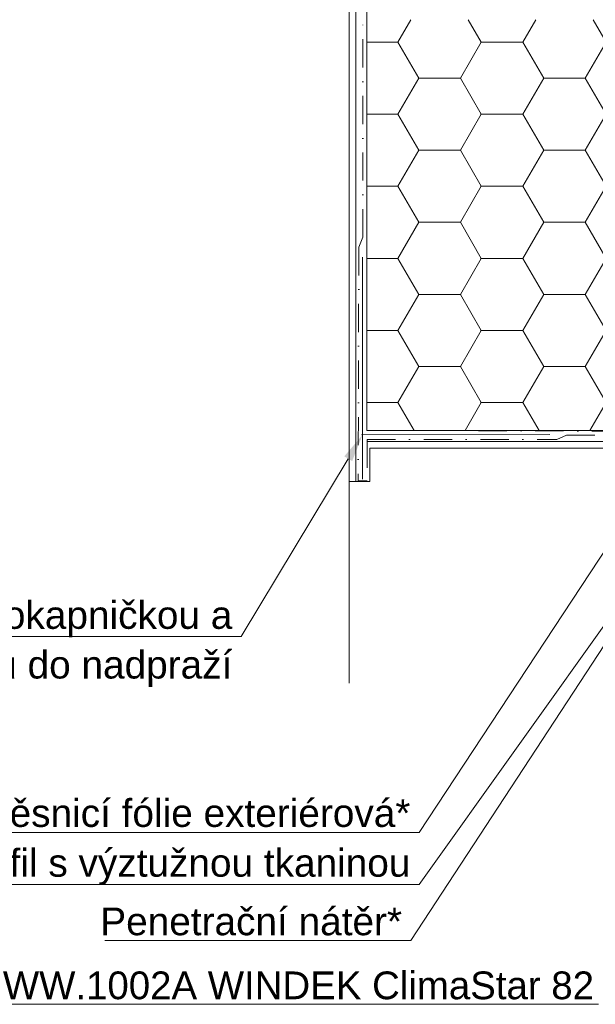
# Model space of a CAD drawing. Header units: millimetres. Extents: x -206567 to 17111, y -22400 to 134443.
# Tile 3 of 22: x -205034 to -204775, y 59814 to 60257. Entities that reach past the tile are written whole.
import ezdxf
from ezdxf.xclip import XClip

# ---------------------------------------------------------------- set-up
doc = ezdxf.new("R2010")
doc.units = ezdxf.units.MM
doc.header["$MEASUREMENT"] = 0
doc.header["$XCLIPFRAME"] = 0
doc.linetypes.add('VÝZTUŽNÁ_SÍŤ', pattern=[25.4, 12.7, -6.35, 0, -6.35])
for name, color, linetype in [('POHLED ZÁPADNÍ_1_DEK_ETICS', 7, 'Continuous'), ('POHLED ZÁPADNÍ_1_DEK_KÓTY', 7, 'Continuous'), ('POHLED ZÁPADNÍ_1_DEK_SLABA', 7, 'Continuous'), ('POHLED ZÁPADNÍ_1_DEK_Výztužná síť', 7, 'Continuous'), ('POHLED ZÁPADNÍ_1_DEK_ŠRAFY', 7, 'Continuous')]:
    doc.layers.add(name, color=color, linetype=linetype)
doc.styles.add('GENEROVANÝ_STYL_1', font='txt')
doc.linetypes.add('FENCELINE1', pattern='A,0,[1,Detail č.3 ŘEZ OKNEM - NADPRAŽÍ1.Shx,S=0.31246,R=0,X=0,Y=0],-39.37,0', length=39.37)

# ---------------------------------------------------------------- blocks, each defined once
blk = doc.blocks.new('Kresba_1_1', base_point=(-208410.27, 58942.63))
at = {"layer": 'POHLED ZÁPADNÍ_1_DEK_KÓTY', "linetype": 'Continuous', "lineweight": 18}
blk.add_hatch(color=6, dxfattribs=at).paths.add_polyline_path([(-204888.28, 60060.4), (-204884.71, 60058.25), (-204880.05, 60070.03)])
at = {"layer": 'POHLED ZÁPADNÍ_1_DEK_ŠRAFY', "linetype": 'Continuous', "lineweight": 18}
h = blk.add_hatch(dxfattribs=at)
h.set_pattern_fill('EPS_0001', color=3, style=0, pattern_type=2)
h.set_pattern_definition([(0, (-356701.612, 36344.685), (28.125, 16.2379762), [18.75, -37.5]), (120, (-356701.612, 36344.685), (-28.125, 16.2379764), [18.75, -37.5]), (60, (-356701.612, 36344.685), (6e-08, 32.4759526), [0, -37.5, 18.75, 0, 0, 0])])
h.paths.add_polyline_path([(-204878.07, 60072.03), (-204765.16, 60072.04), (-204712.91, 60072.05), (-204712.91, 60084.12, -0.414214), (-204712.71, 60084.32), (-204708.06, 60084.32), (-204708.06, 60100.8, -0.348258), (-204707.68, 60101.29), (-204709.96, 60101.28), (-204718.07, 60101.28), (-204718.07, 60257.1), (-204878.07, 60257.1)])
at = {"layer": 'POHLED ZÁPADNÍ_1_DEK_ETICS', "color": 9, "linetype": 'FENCELINE1', "lineweight": 18}
for p, q in [((-204883.07, 60049.06), (-204883.07, 60562.2)), ((-204710.97, 60067.06), (-204877.78, 60067.06))]:
    blk.add_line(p, q, dxfattribs=at)
at = {"layer": 'POHLED ZÁPADNÍ_1_DEK_KÓTY', "color": 6, "linetype": 'Continuous', "lineweight": 18}
for p, q in [((-204683.53, 60109.48), (-204858.27, 59842.34)), ((-204715.62, 60102.09), (-204854.49, 59890.94)), ((-204886.49, 60059.32), (-204934.69, 59979.23)), ((-204716.77, 60060.67), (-204854.48, 59867.56)), ((-204936.69, 59979.23), (-205184.27, 59979.23)), ((-204934.69, 59979.23), (-204936.69, 59979.23)), ((-204856.49, 59890.94), (-205083.76, 59890.94)), ((-204854.49, 59890.94), (-204856.49, 59890.94)), ((-204856.48, 59867.56), (-205214.48, 59867.56)), ((-204854.48, 59867.56), (-204856.48, 59867.56)), ((-204860.27, 59842.34), (-204996.08, 59842.34)), ((-204858.27, 59842.34), (-204860.27, 59842.34)), ((-204773.79, 59813.53), (-205043.23, 59813.53))]:
    blk.add_line(p, q, dxfattribs=at)
at = {"layer": 'POHLED ZÁPADNÍ_1_DEK_SLABA', "color": 153, "linetype": 'Continuous', "lineweight": 18}
for p, q in [((-204886.07, 60064.06), (-204886.07, 60562.2)), ((-204878.07, 60072.03), (-204878.07, 60562.2)), ((-204878.07, 60072.03), (-204712.91, 60072.04)), ((-204886.07, 60064.06), (-204886.07, 59958.16)), ((-204876.83, 60064.06), (-204876.83, 60049.06)), ((-204876.83, 60064.06), (-204710.97, 60064.03)), ((-204876.83, 60049.06), (-204886.07, 60049.06))]:
    blk.add_line(p, q, dxfattribs=at)
at = {"layer": 'POHLED ZÁPADNÍ_1_DEK_SLABA', "color": 153, "linetype": 'Continuous', "lineweight": 18, "flags": 128}
for points in [[(-204880.05, 60150.12), (-204880.05, 60050.12)], [(-204880.52, 60070.03), (-204795.77, 60070.3)]]:
    blk.add_lwpolyline(points, dxfattribs=at)
at = {"layer": 'POHLED ZÁPADNÍ_1_DEK_Výztužná síť', "color": 1, "linetype": 'VÝZTUŽNÁ_SÍŤ', "lineweight": 18}
for p, q in [((-204879.98, 60159.09), (-204879.98, 60259.09)), ((-204879.98, 60159.09), (-204881.74, 60154.61)), ((-204881.74, 60154.57), (-204881.99, 60049.37)), ((-204713.11, 60071.67), (-204828.11, 60071.88)), ((-204792.53, 60067.91), (-204788.14, 60069.95)), ((-204788.14, 60069.95), (-204711.12, 60069.95)), ((-204877.92, 60067.91), (-204877.92, 60049.36)), ((-204877.92, 60067.91), (-204792.53, 60067.91)), ((-204877.92, 60049.36), (-204882.02, 60049.37))]:
    blk.add_line(p, q, dxfattribs=at)
at = {"layer": 'POHLED ZÁPADNÍ_1_DEK_KÓTY', "color": 6, "linetype": 'Continuous', "lineweight": 18, "insert": (-204938.69, 59995.18), "char_height": 12.5, "width": 291.6294, "attachment_point": 3, "line_spacing_factor": 1.074149, "style": 'GENEROVANÝ_STYL_1'}
blk.add_mtext('\\A1;{\\pqr;\\fArial|b0|i0|c238|p38;Okenní profil s okapničkou a \\fArial|b0|i0|c238|p38;výztužnou tkaninou do nadpraží}', dxfattribs=at)
at = {"layer": 'POHLED ZÁPADNÍ_1_DEK_KÓTY', "color": 6, "linetype": 'Continuous', "lineweight": 18, "char_height": 12.5, "attachment_point": 3, "style": 'GENEROVANÝ_STYL_1'}
for s, insert in [('\\A1;{\\pqr;\\fArial|b0|i0|c238|p38;Vodotěsnicí fólie exteriérová*}', (-204858.49, 59905.94)), ('\\A1;{\\pqr;\\fArial|b0|i0|c238|p38;Začišťovací okenní profil s výztužnou tkaninou}', (-204858.48, 59883.51)), ('\\A1;{\\pqr;\\fArial|b0|i0|c238|p38;Penetrační nátěr*}', (-204862.27, 59857.14))]:
    blk.add_mtext(s, dxfattribs=dict(at, insert=insert))
at = {"layer": 'POHLED ZÁPADNÍ_1_DEK_KÓTY', "color": 180, "linetype": 'Continuous', "lineweight": 18, "insert": (-204775.79, 59828.32), "char_height": 12.5, "attachment_point": 3, "style": 'GENEROVANÝ_STYL_1'}
blk.add_mtext('\\A1;{\\pqr;\\fArial|b0|i0|c238|p38;WW.1002A WINDEK ClimaStar 82}', dxfattribs=at)

msp = doc.modelspace()

# ---------------------------------------------------------------- block references
at = {"color": 9, "linetype": 'Continuous', "lineweight": 13}
ref = msp.add_blockref('Kresba_1_1', (-208410.27, 58942.63), dxfattribs=at)
XClip(ref).set_block_clipping_path([(-206567.14210569, 55861.3404148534), (-203471.9827919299, 63468.7317322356)])

doc.saveas('drawing.dxf')
